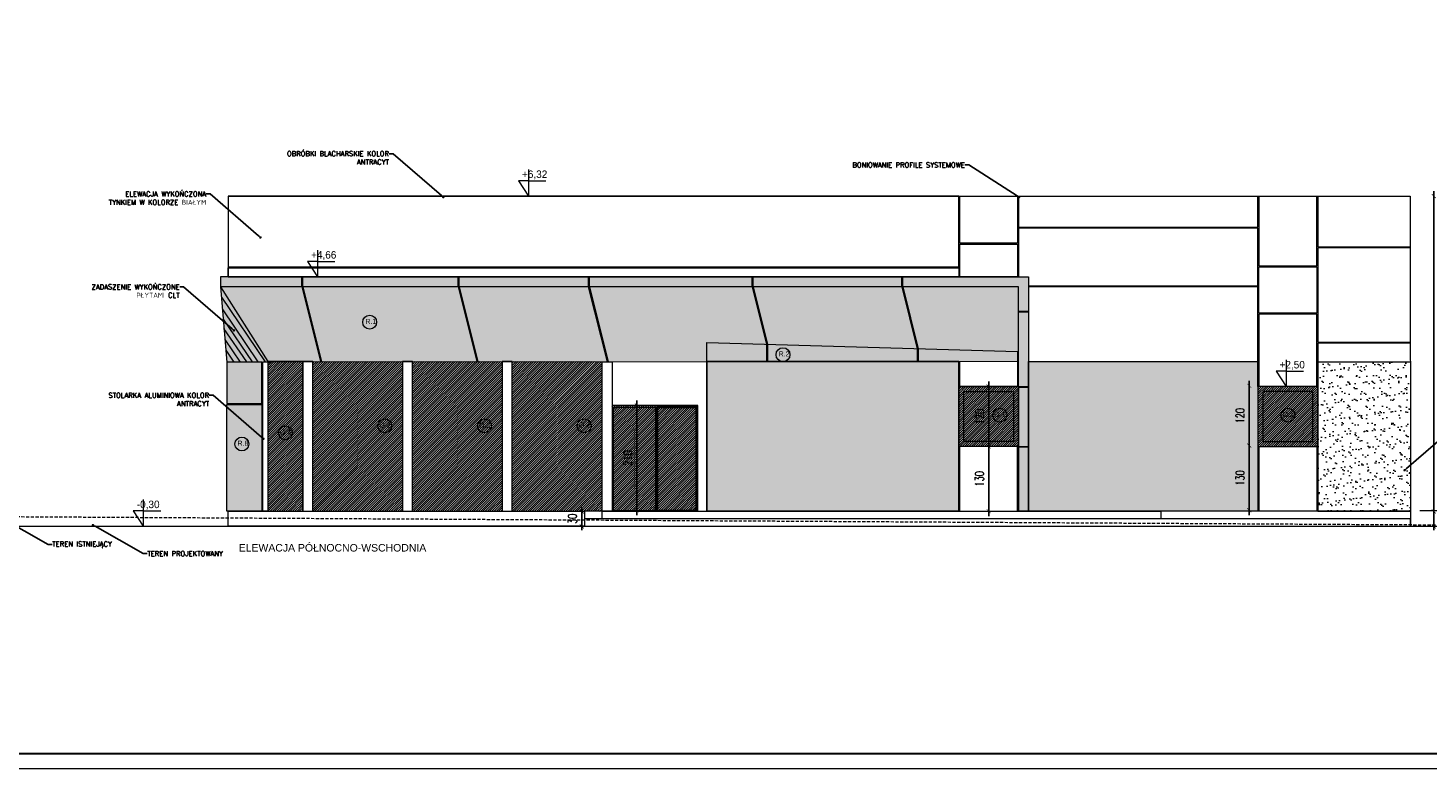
# Model space of a CAD drawing. Header units: millimetres. Extents: x -115268 to 140687, y -37779 to 24471.
# Tile 245 of 256: x 44469 to 47276, y 16630 to 18115. Entities that reach past the tile are written whole.
import ezdxf
from ezdxf import colors
from ezdxf.entities.mleader import LeaderData, LeaderLine
from ezdxf.math import Vec2, Vec3

# ---------------------------------------------------------------- set-up
doc = ezdxf.new("R2010")
doc.units = ezdxf.units.MM
doc.header["$PDMODE"] = 2
doc.header["$PDSIZE"] = 1
doc.linetypes.add('DASHED', pattern=[19.05, 12.7, -6.35])
doc.layers.get('0').update_dxf_attribs({"lineweight": 9})
for name, color, linetype, lineweight in [('A_CIENKA', 7, 'Continuous', 9), ('A_HATCH', 8, 'Continuous', 9), ('A_PRZERYW', 8, 'DASHED', 9), ('A_RAMKA', 7, 'Continuous', 9), ('A_WIDOK', 253, 'Continuous', 9), ('\x9dciany', 7, 'Continuous', 9)]:
    doc.layers.add(name, color=color, linetype=linetype, lineweight=lineweight)
doc.layers.add('A_WYMIAR', color=253, linetype='Continuous', lineweight=5, transparency=0.2)
doc.styles.add('Arial', font='arial.ttf')
doc.styles.add('romans 1-100', font='romans.shx', dxfattribs={"width": 0.7, "height": 17})
doc.dimstyles.new('___SKALA_1_100', dxfattribs={"dimscale": 10, "dimtxt": 17, "dimasz": 0.8, "dimexe": 2, "dimexo": 2, "dimgap": 1, "dimtad": 1, "dimdec": 4, "dimrnd": 0.5, "dimdsep": 46, "dimtxsty": 'romans 1-100', "dimblk": 'ARCHTICK', "dimcen": 0.1, "dimdle": 1, "dimse1": 1, "dimse2": 1, "dimadec": 0, "dimazin": 0, "dimtfac": 1, "dimtdec": 4, "dimtix": 1, "dimtmove": 0, "dimatfit": 3, "dimldrblk": 'ARCHTICK', "dimfxl": 6, "dimfxlon": 1, "dimtolj": 1, "dimarcsym": 0})
pattern_1 = [(37.5, (7244.197, 23232.45), (-0.800016, 24.470662), [0, -19.304, 0, -21.59, 0, -20.6375]), (7.5, (7244.197, 23232.45), (22.476164, 35.841255), [0, -10.414, 0, -17.399, 0, -6.6675]), (327.5, (7228.576, 23232.45), (39.549619, 0.071859), [0, -6.35, 0, -22.86, 0, -29.845]), (317.5, (7228.576, 23232.45), (38.177823, 11.146466), [0, -3.175, 0, -14.986, 0, -17.145])]
pattern_2 = [(45, (7244.197, 23232.4495), (-2.24506403, 2.24506403), [])]

# ---------------------------------------------------------------- blocks, each defined once
blk = doc.blocks.new('_Dot')
at = {"color": 0, "linetype": 'ByBlock', "lineweight": -2}
blk.add_line((-0.5, 0), (-1, 0), dxfattribs=at)
at = {"color": 0, "linetype": 'ByBlock', "const_width": 0.5}
blk.add_lwpolyline([(-0.25, 0, 1), (0.25, 0, 1)], format="xyb", close=True, dxfattribs=at)
blk = doc.blocks.new('_ArchTick')
at = {"color": 0, "linetype": 'ByBlock', "const_width": 0.15}
blk.add_lwpolyline([(-0.5, -0.5), (0.5, 0.5)], dxfattribs=at)
blk = doc.blocks.new('*D1265')
at = {"layer": 'A_WIDOK', "color": 0, "lineweight": -2, "transparency": 16777216}
blk.add_line((46395.1, 17286.1), (46395.1, 17136.3), dxfattribs=at)
at = {"layer": 'Defpoints', "color": 0, "transparency": 16777216}
for p in [(46395.1, 17276.1), (46395.1, 17146.3), (46395.1, 17146.3)]:
    blk.add_point(p, dxfattribs=at)
at = {"layer": 'A_WIDOK', "color": 0, "lineweight": -2, "transparency": 16777216, "xscale": 8, "yscale": 8, "zscale": 8}
for p, rotation in [((46395.1, 17276.1), 90), ((46395.1, 17146.3), 270)]:
    blk.add_blockref('_ArchTick', p, dxfattribs=dict(at, rotation=rotation))
at = {"layer": 'A_WIDOK', "color": 0, "transparency": 16777216, "insert": (46376.6, 17211.2), "char_height": 17, "attachment_point": 5, "rotation": 90, "style": 'romans 1-100'}
blk.add_mtext('\\A1;130', dxfattribs=at)
blk = doc.blocks.new('*D1266')
at = {"layer": 'A_WIDOK', "color": 0, "lineweight": -2, "transparency": 16777216}
blk.add_line((46395.1, 17266.1), (46395.1, 17406.1), dxfattribs=at)
at = {"layer": 'Defpoints', "color": 0, "transparency": 16777216}
for p in [(46395.1, 17396.1), (46395.1, 17396.1), (46395.1, 17276.1)]:
    blk.add_point(p, dxfattribs=at)
at = {"layer": 'A_WIDOK', "color": 0, "lineweight": -2, "transparency": 16777216, "xscale": 8, "yscale": 8, "zscale": 8}
for p, rotation in [((46395.1, 17396.1), 90), ((46395.1, 17276.1), 270)]:
    blk.add_blockref('_ArchTick', p, dxfattribs=dict(at, rotation=rotation))
at = {"layer": 'A_WIDOK', "color": 0, "transparency": 16777216, "insert": (46376.6, 17336.1), "char_height": 17, "attachment_point": 5, "rotation": 90, "style": 'romans 1-100'}
blk.add_mtext('\\A1;120', dxfattribs=at)
blk = doc.blocks.new('*D1273')
at = {"layer": 'A_WIDOK', "color": 0, "lineweight": -2, "transparency": 16777216}
blk.add_line((46917.6, 17287.9), (46917.6, 17138.1), dxfattribs=at)
at = {"layer": 'Defpoints', "color": 0, "transparency": 16777216}
for p in [(46917.6, 17277.9), (46917.6, 17148.1), (46917.6, 17148.1)]:
    blk.add_point(p, dxfattribs=at)
at = {"layer": 'A_WIDOK', "color": 0, "lineweight": -2, "transparency": 16777216, "xscale": 8, "yscale": 8, "zscale": 8}
for p, rotation in [((46917.6, 17277.9), 90), ((46917.6, 17148.1), 270)]:
    blk.add_blockref('_ArchTick', p, dxfattribs=dict(at, rotation=rotation))
at = {"layer": 'A_WIDOK', "color": 0, "transparency": 16777216, "insert": (46899.1, 17213), "char_height": 17, "attachment_point": 5, "rotation": 90, "style": 'romans 1-100'}
blk.add_mtext('\\A1;130', dxfattribs=at)
blk = doc.blocks.new('*D1274')
at = {"layer": 'A_WIDOK', "color": 0, "lineweight": -2, "transparency": 16777216}
blk.add_line((46917.6, 17267.9), (46917.6, 17407.8), dxfattribs=at)
at = {"layer": 'Defpoints', "color": 0, "transparency": 16777216}
for p in [(46917.6, 17397.8), (46917.6, 17397.8), (46917.6, 17277.9)]:
    blk.add_point(p, dxfattribs=at)
at = {"layer": 'A_WIDOK', "color": 0, "lineweight": -2, "transparency": 16777216, "xscale": 8, "yscale": 8, "zscale": 8}
for p, rotation in [((46917.6, 17397.8), 90), ((46917.6, 17277.9), 270)]:
    blk.add_blockref('_ArchTick', p, dxfattribs=dict(at, rotation=rotation))
at = {"layer": 'A_WIDOK', "color": 0, "transparency": 16777216, "insert": (46899.1, 17337.8), "char_height": 17, "attachment_point": 5, "rotation": 90, "style": 'romans 1-100'}
blk.add_mtext('\\A1;120', dxfattribs=at)
blk = doc.blocks.new('*D1073')
at = {"layer": 'A_WYMIAR', "color": 0, "lineweight": -2, "transparency": 16777216}
for p, q in [((45579.2, 17146.1), (45579.2, 17154.1)), ((45579.2, 17116.1), (45579.2, 17146.1)), ((45579.2, 17116.1), (45579.2, 17108.1))]:
    blk.add_line(p, q, dxfattribs=at)
at = {"layer": 'Defpoints', "color": 0, "transparency": 16777216}
for p in [(45579.2, 17146.1), (45585.1, 17146.1), (45585.1, 17116.1)]:
    blk.add_point(p, dxfattribs=at)
at = {"layer": 'A_WYMIAR', "color": 0, "lineweight": -2, "transparency": 16777216, "xscale": 8, "yscale": 8, "zscale": 8}
for p, rotation in [((45579.2, 17146.1), 270), ((45579.2, 17116.1), 90)]:
    blk.add_blockref('_ArchTick', p, dxfattribs=dict(at, rotation=rotation))
at = {"layer": 'A_WYMIAR', "color": 0, "transparency": 16777216, "insert": (45560.7, 17131.1), "char_height": 17, "attachment_point": 5, "rotation": 90, "style": 'romans 1-100'}
blk.add_mtext('\\A1;30', dxfattribs=at)
blk = doc.blocks.new('*D1074')
at = {"layer": 'A_WYMIAR', "color": 0, "lineweight": -2, "transparency": 16777216}
blk.add_line((45689.8, 17138.1), (45689.8, 17368.1), dxfattribs=at)
at = {"layer": 'Defpoints', "color": 0, "transparency": 16777216}
for p in [(45657.1, 17358.1), (45689.8, 17358.1), (45650, 17148.1)]:
    blk.add_point(p, dxfattribs=at)
at = {"layer": 'A_WYMIAR', "color": 0, "lineweight": -2, "transparency": 16777216, "xscale": 8, "yscale": 8, "zscale": 8}
for p, rotation in [((45689.8, 17358.1), 90), ((45689.8, 17148.1), 270)]:
    blk.add_blockref('_ArchTick', p, dxfattribs=dict(at, rotation=rotation))
at = {"layer": 'A_WYMIAR', "color": 0, "transparency": 16777216, "insert": (45671.3, 17253.1), "char_height": 17, "attachment_point": 5, "rotation": 90, "style": 'romans 1-100'}
blk.add_mtext('\\A1;210', dxfattribs=at)
blk = doc.blocks.new('*D1218')
at = {"layer": 'A_WYMIAR', "color": 0, "lineweight": -2, "ltscale": 0.5, "transparency": 16777216}
for p, q in [((47287.4, 17145.9), (47287.4, 17153.9)), ((47287.4, 17145.9), (47287.4, 17116.1)), ((47287.4, 17116.1), (47287.4, 17108.1))]:
    blk.add_line(p, q, dxfattribs=at)
at = {"layer": 'Defpoints', "color": 0, "ltscale": 0.5, "transparency": 16777216}
for p in [(47240.6, 17145.9), (47287.4, 17116.1), (47288.2, 17116.1)]:
    blk.add_point(p, dxfattribs=at)
at = {"layer": 'A_WYMIAR', "color": 0, "lineweight": -2, "ltscale": 0.5, "transparency": 16777216, "xscale": 8, "yscale": 8, "zscale": 8}
for p, rotation in [((47287.4, 17145.9), 270), ((47287.4, 17116.1), 90)]:
    blk.add_blockref('_ArchTick', p, dxfattribs=dict(at, rotation=rotation))
at = {"layer": 'A_WYMIAR', "color": 0, "ltscale": 0.5, "transparency": 16777216, "insert": (47305.9, 17131), "char_height": 17, "attachment_point": 5, "rotation": 270, "style": 'romans 1-100'}
blk.add_mtext('\\A1;30', dxfattribs=at)
blk = doc.blocks.new('*D1219')
at = {"layer": 'A_WYMIAR', "color": 0, "lineweight": -2, "ltscale": 0.5, "transparency": 16777216}
blk.add_line((47287.4, 17135.9), (47287.4, 17787.9), dxfattribs=at)
at = {"layer": 'Defpoints', "color": 0, "ltscale": 0.5, "transparency": 16777216}
for p in [(47287.4, 17777.9), (47287.4, 17777.9), (47240.6, 17145.9)]:
    blk.add_point(p, dxfattribs=at)
at = {"layer": 'A_WYMIAR', "color": 0, "lineweight": -2, "ltscale": 0.5, "transparency": 16777216, "xscale": 8, "yscale": 8, "zscale": 8}
for p, rotation in [((47287.4, 17777.9), 90), ((47287.4, 17145.9), 270)]:
    blk.add_blockref('_ArchTick', p, dxfattribs=dict(at, rotation=rotation))
at = {"layer": 'A_WYMIAR', "color": 0, "ltscale": 0.5, "transparency": 16777216, "insert": (47305.9, 17461.9), "char_height": 17, "attachment_point": 5, "rotation": 270, "style": 'romans 1-100'}
blk.add_mtext('\\A1;632', dxfattribs=at)

msp = doc.modelspace()

# ---------------------------------------------------------------- hatches: boundary and pattern name
at = {"layer": 'A_CIENKA', "transparency": 33554534}
h = msp.add_hatch(color=34, dxfattribs=at)
h.dxf.hatch_style = 1
h.paths.add_polyline_path([(44865.39642, 17469.37634), (44867.36968, 17444.74609), (44881.88244, 17444.98794)])
h.paths.add_polyline_path([(44863.67789, 17490.82703), (44865.39642, 17469.37634), (44881.88244, 17444.98794), (44894.61556, 17445.20014)])
h.paths.add_polyline_path([(44861.93876, 17512.53486), (44863.67789, 17490.82703), (44894.61556, 17445.20014), (44907.6201, 17445.41686)])
h.paths.add_polyline_path([(44860.43086, 17531.35651), (44861.93876, 17512.53486), (44907.6201, 17445.41686), (44918.77616, 17445.60278)])
h.paths.add_polyline_path([(44858.79973, 17551.71635), (44860.43086, 17531.35651), (44918.77616, 17445.60278), (44930.75277, 17445.80237)])
h.paths.add_polyline_path([(44856.91971, 17575.18269), (44858.79973, 17551.71635), (44930.75277, 17445.80237), (44939.72523, 17445.9519), (44944.83043, 17445.97969)])
h.paths.add_polyline_path([(44855.23509, 17596.21025), (44856.91971, 17575.18269), (44944.83043, 17445.97969), (44949.9257, 17446.00743), (44949.9257, 17446.05452)])
h.paths.add_polyline_path([(45020.23981, 17596.21053), (44855.23506, 17596.21053), (44855.23509, 17596.21025), (44949.92037, 17446.06297), (45019.94231, 17446.06297), (45039.94228, 17446.06294), (45057.71484, 17446.06253)])
h.paths.add_polyline_path([(45018.26071, 17616.21279), (44870.05947, 17616.21279), (44855.23491, 17616.21279), (44855.23488, 17596.21282), (44855.23506, 17596.21053), (45018.24355, 17596.21053)])
h.paths.add_polyline_path([(45333.20554, 17596.21053), (45020.23981, 17596.21053), (45057.71714, 17446.05332), (45219.94203, 17446.05151), (45219.94203, 17446.06265), (45239.942, 17446.06265), (45370.68153, 17446.05868)])
h.paths.add_polyline_path([(45331.20519, 17616.21279), (45020.26071, 17616.21279), (45020.24355, 17596.21053), (45331.20516, 17596.21053)])
h.paths.add_polyline_path([(45592.45291, 17596.21053), (45333.20554, 17596.21053), (45370.68374, 17446.04983), (45629.93182, 17446.04694)])
h.paths.add_polyline_path([(45592.51426, 17616.21279), (45333.20519, 17616.21279), (45333.20516, 17596.21205), (45333.20554, 17596.21053), (45592.51426, 17596.21053)])
h.paths.add_polyline_path([(45920.87442, 17596.21053), (45594.51426, 17596.21053), (45631.99315, 17446.04705), (45639.94144, 17446.04705), (45830.07084, 17446.04471), (45830.07084, 17446.12527), (45830.27052, 17446.12527), (45830.05813, 17484.25819), (45949.68274, 17480.7867)])
h.paths.add_polyline_path([(45949.75357, 17480.50291), (45949.68274, 17480.7867), (45830.05813, 17484.25819), (45830.27052, 17446.12527), (45949.75845, 17446.12527)])
h.paths.add_polyline_path([(46251.86061, 17472.01753), (45951.75354, 17480.7266), (45951.75845, 17446.12527), (46251.86056, 17446.12527)])
h.paths.add_polyline_path([(46220.86362, 17596.21053), (45922.93578, 17596.21053), (45951.75913, 17480.72644), (46251.86061, 17472.01753)])
h.paths.add_polyline_path([(46453.05726, 17466.17882), (46253.87519, 17471.95906), (46253.88073, 17446.12527), (46335.06821, 17446.12527), (46453.04005, 17446.1208)], flags=17)
h.paths.add_polyline_path([(46455.0579, 17596.21053), (46222.86361, 17596.21053), (46253.87519, 17471.95906), (46453.05726, 17466.17882), (46453.05726, 17396.12081), (46455.05761, 17396.12081)])
h.paths.add_polyline_path([(46475.23265, 17616.21279), (46222.87675, 17616.21279), (46222.8596, 17596.22661), (46222.86361, 17596.21053), (46455.0579, 17596.21053), (46455.05783, 17547.17029), (46475.23255, 17547.17029)])
h.paths.add_polyline_path([(46220.87675, 17616.21279), (45922.93578, 17616.21279), (45922.93578, 17596.21053), (46220.85959, 17596.21053)])
h.paths.add_polyline_path([(45920.93578, 17616.21279), (45594.51426, 17616.21279), (45594.51426, 17596.21053), (45920.93578, 17596.21053)])
h.paths.add_polyline_path([(46475.23255, 17545.22219), (46455.05782, 17545.22219), (46455.05761, 17396.12081), (46455.10793, 17396.12081), (46475.23233, 17396.09505)])
h.paths.add_polyline_path([(46475.23233, 17394.17027), (46455.10793, 17394.17027), (46455.10793, 17276.14679), (46475.23216, 17276.14679)])
h.paths.add_polyline_path([(46475.23216, 17274.77144), (46455.05744, 17274.77144), (46455.05725, 17146.3487), (46475.23198, 17146.3487)])
h.paths.add_polyline_path([(44937.68701, 17444.74599), (44867.36968, 17444.74599), (44867.36968, 17362.53203), (44937.68701, 17362.53203)])
h.paths.add_polyline_path([(44937.68701, 17360.53203), (44867.36968, 17360.53203), (44867.36968, 17146.12306), (44870.05928, 17146.12306), (44937.68701, 17146.12306)])
at = {"layer": '\x9dciany', "true_color": 0x636466, "transparency": 33554534}
h = msp.add_hatch(dxfattribs=at)
h.set_pattern_fill('ANSI31', color=251)
h.set_pattern_definition(pattern_2)
h.paths.add_polyline_path([(46945.00645, 17386.15521), (47045.11388, 17386.15521), (47045.11388, 17286.05753), (46945.00645, 17286.05753)])
h.paths.add_polyline_path([(46345.00729, 17386.09103), (46444.9988, 17386.09103), (46444.9988, 17286.0952), (46345.00729, 17286.0952)])
h.paths.add_polyline_path([(45731.91626, 17354.04659), (45807.91615, 17354.04659), (45807.91615, 17148.04912), (45731.91626, 17148.04912)], flags=17)
h.paths.add_polyline_path([(45641.91972, 17354.04831), (45727.91459, 17354.04831), (45727.91459, 17148.05107), (45641.91972, 17148.05107)], flags=16)
h.paths.add_polyline_path([(45639.94144, 17358.05332), (45811.9245, 17358.05332), (45811.9245, 17146.3487), (45809.9245, 17146.3487), (45809.9245, 17356.05344), (45729.92461, 17356.05344), (45729.92461, 17146.3487), (45639.94144, 17146.3487)])
h.paths.add_polyline_path([(45641.91972, 17354.04831), (45641.91972, 17148.05107), (45727.91459, 17148.05107), (45727.91459, 17354.04831)], flags=0)
h.paths.add_polyline_path([(45439.94172, 17446.04906), (45619.94147, 17446.04705), (45619.94147, 17146.3487), (45619.94147, 17146.23588), (45585.05847, 17146.23588), (45585.05847, 17146.12306), (45439.94172, 17146.12306)])
h.paths.add_polyline_path([(45239.942, 17446.05128), (45419.94175, 17446.04928), (45419.94175, 17146.12306), (45239.942, 17146.12306)])
h.paths.add_polyline_path([(45039.94228, 17446.05351), (45219.94203, 17446.05151), (45219.94203, 17146.12306), (45039.94228, 17146.12306)])
h.paths.add_polyline_path([(44959.92569, 17446.05441), (45019.94231, 17446.05374), (45019.94231, 17146.12306), (44959.92569, 17146.12306)])
h.paths.add_polyline_path([(44949.9257, 17445.9519), (44959.92569, 17445.9519), (44959.92569, 17146.12306), (44949.9257, 17146.12306)])
at = {"layer": '\x9dciany', "true_color": 0x136734}
h = msp.add_hatch(dxfattribs=at)
h.set_pattern_fill('AR-SAND', color=116, scale=0.5)
h.set_pattern_definition(pattern_1)
h.paths.add_polyline_path([(46475.2324, 17446.12604), (46935.06384, 17446.12604), (46935.06737, 17396.09429), (46935.07496, 17146.3585), (46475.2324, 17146.3585)])
h.paths.add_polyline_path([(45830.07084, 17446.12527), (46335.06821, 17446.12527), (46335.06821, 17146.3487), (45830.07084, 17146.3487)])
h = msp.add_hatch(dxfattribs=at)
h.set_pattern_fill('AR-SAND', color=116, scale=0.5)
h.set_pattern_definition(pattern_1)
h.paths.add_polyline_path([(47055.09635, 17445.78638), (47240.29564, 17445.78638), (47240.53439, 17146.37635), (47055.09635, 17146.37635)])
at = {"layer": '\x9dciany', "true_color": 0x636466, "transparency": 33554534}
h = msp.add_hatch(dxfattribs=at)
h.set_pattern_fill('ANSI31', color=251)
h.set_pattern_definition(pattern_2)
h.paths.add_polyline_path([(45641.91972, 17354.04831), (45727.91459, 17354.04831), (45727.91459, 17148.05107), (45641.91972, 17148.05107)])
h.paths.add_polyline_path([(46335.06821, 17396.12081), (46455.00713, 17396.12081), (46455.00713, 17394.17027), (46455.031, 17276.14679), (46335.06821, 17276.14679)])
h.paths.add_polyline_path([(46345.00729, 17286.0952), (46444.9988, 17286.0952), (46444.9988, 17386.09103), (46345.00729, 17386.09103)], flags=16)
at = {"layer": '\x9dciany', "transparency": 33554534}
h = msp.add_hatch(dxfattribs=at)
h.set_pattern_fill('ANSI31', color=253)
h.set_pattern_definition(pattern_2)
h.paths.add_polyline_path([(46935.07496, 17396.09429), (47055.05295, 17396.09429), (47055.05295, 17276.11845), (46935.07496, 17276.11845)])
h.paths.add_polyline_path([(46945.00645, 17286.05753), (47045.11388, 17286.05753), (47045.11388, 17386.15521), (46945.00645, 17386.15521)], flags=16)

# ---------------------------------------------------------------- linework, layer by layer
at = {"layer": 'A_CIENKA'}
for p, q in [((45472.43363, 17831.29302), (45472.43363, 17777.86488)), ((45472.43363, 17808.64796), (45452.43363, 17808.64796)), ((45452.43363, 17808.64796), (45472.43363, 17777.86488)), ((45472.43363, 17808.64796), (45507.34403, 17808.64796)), ((44870.05947, 17777.86488), (47240.05616, 17777.86488)), ((47240.05616, 17777.86488), (47240.55736, 17117.56616)), ((45049.52865, 17669.64094), (45049.52865, 17616.21279)), ((45049.52865, 17646.99587), (45029.52865, 17646.99587)), ((45029.52865, 17646.99587), (45049.52865, 17616.21279)), ((45049.52865, 17646.99587), (45084.43905, 17646.99587)), ((44855.23491, 17616.21279), (44855.23488, 17596.21282)), ((44870.05947, 17616.21279), (44855.23491, 17616.21279)), ((45018.24355, 17596.21225), (45018.26071, 17616.21256)), ((45020.24355, 17596.21053), (45020.26071, 17616.21085)), ((45331.20516, 17596.21214), (45331.20519, 17616.21213)), ((45333.20516, 17596.21214), (45333.20519, 17616.21213)), ((45592.51426, 17596.21053), (45592.51426, 17616.21279)), ((45594.51426, 17596.21053), (45594.51426, 17616.21279)), ((45920.93578, 17596.21053), (45920.93578, 17616.21279)), ((45922.93578, 17596.21053), (45922.93578, 17616.21279)), ((46220.85959, 17596.21087), (46220.87675, 17616.21085)), ((46222.85959, 17596.21053), (46222.87675, 17616.20913)), ((44855.23488, 17596.21282), (44867.36968, 17444.74609)), ((44857.03889, 17575.00753), (44944.83442, 17445.97383)), ((45018.29925, 17595.72656), (45055.65578, 17446.05334)), ((45020.23973, 17596.21087), (45057.71714, 17446.05332)), ((45331.26507, 17595.72622), (45368.62238, 17446.04985)), ((45333.20554, 17596.21053), (45370.68374, 17446.04983)), ((45592.45291, 17596.21053), (45630.04332, 17445.60023)), ((45594.51426, 17596.21053), (45631.98379, 17446.08455)), ((45920.9953, 17595.72622), (45949.81866, 17480.24212)), ((45922.93578, 17596.21053), (45951.75913, 17480.72644)), ((46220.86362, 17596.21053), (46251.8752, 17471.95906)), ((46222.86361, 17596.21053), (46253.87519, 17471.95906)), ((44930.75277, 17445.80237), (44858.79975, 17551.71632)), ((44860.43088, 17531.35648), (44918.77616, 17445.60278)), ((44907.6201, 17445.41686), (44861.93878, 17512.53484)), ((44863.79711, 17490.6512), (44894.61556, 17445.20014)), ((44865.39642, 17469.37634), (44881.88244, 17444.98794)), ((45949.75354, 17480.72632), (45949.75846, 17446.0612)), ((45951.75354, 17480.7266), (45951.75846, 17446.06148)), ((46251.86061, 17472.01753), (46251.86056, 17446.12829)), ((46253.87519, 17471.95906), (46253.88073, 17446.12623)), ((44867.36968, 17444.74609), (44939.72523, 17445.9519)), ((46991.24422, 17449.52244), (46991.24422, 17396.09429)), ((46991.24422, 17426.87737), (46971.24422, 17426.87737)), ((46971.24422, 17426.87737), (46991.24422, 17396.09429)), ((46991.24422, 17426.87737), (47026.15462, 17426.87737)), ((46935.06737, 17276.11845), (46935.07496, 17146.3585)), ((46937.05658, 17276.0774), (46937.05325, 17146.35862)), ((47053.05642, 17276.11845), (47053.05623, 17146.12004)), ((44700.11805, 17169.5503), (44700.11805, 17116.12215)), ((44700.11805, 17146.90523), (44680.11805, 17146.90523)), ((44680.11805, 17146.90523), (44700.11805, 17116.12215)), ((44700.11805, 17146.90523), (44735.02844, 17146.90523)), ((45619.94147, 17146.3487), (45585.05847, 17146.12306)), ((47055.09635, 17146.37635), (46935.07496, 17146.3585)), ((47259.56661, 17147.95357), (47415.67766, 17147.95357)), ((44322.30594, 17116.12215), (47808.12011, 17116.12215))]:
    msp.add_line(p, q, dxfattribs=at)
at = {"layer": 'A_CIENKA', "color": 8}
msp.add_line((44870.05947, 17777.86488), (47240.05616, 17777.86488), dxfattribs=at)
at = {"layer": 'A_CIENKA'}
for points in [[(44142.30594, 19599.72918), (48342.30594, 19599.72918), (48342.30594, 16629.72918), (44142.30594, 16629.72918), (44142.30594, 19599.72918)], [(46455.05725, 17777.86488), (46455.05725, 17715.37218), (46935.05324, 17715.37218), (46935.05324, 17777.86488)], [(46937.05658, 17777.86488), (46937.05658, 17638.12003), (47053.05308, 17638.12003), (47053.05308, 17777.86488)], [(47055.05642, 17777.86488), (47055.05642, 17676.25804), (47240.11118, 17676.25584)], [(44870.05947, 17746.12294), (44870.05947, 17616.21279), (46475.23265, 17616.21279), (46475.23198, 17146.34751), (46455.05725, 17146.34751), (46455.0579, 17596.21053), (44855.23491, 17596.21053), (44949.9257, 17446.05452), (45830.27097, 17446.04471), (45830.05813, 17484.25819), (46453.05726, 17466.17882), (46453.04005, 17446.1208), (45829.92447, 17446.0447)], [(46475.23265, 17597.99207), (46935.05658, 17597.99207), (46935.05324, 17713.3715), (46455.05391, 17713.35007), (46455.23268, 17616.21053)], [(47240.11175, 17674.25778), (47055.05642, 17674.27594), (47055.05642, 17485.25231), (47240.26406, 17485.39999)], [(46935.06737, 17396.09429), (46935.05324, 17595.99141), (46475.23265, 17595.99141)], [(47053.05642, 17396.11995), (47053.05663, 17541.1199), (46937.05324, 17541.11835), (46937.05658, 17396.12012)], [(46453.05726, 17466.17882), (46453.05726, 17396.12081), (46337.05742, 17396.12081), (46337.05742, 17446.10664)], [(47240.26405, 17483.25204), (47055.05308, 17483.2506), (47055.05295, 17396.09429), (47055.05642, 17276.11999), (47055.04882, 17146.12523), (47240.535, 17145.60662)]]:
    msp.add_lwpolyline(points, dxfattribs=at)
for points in [[(46335.05742, 17777.86488), (44870.05947, 17777.86488), (44870.05947, 17636.12298), (46335.05742, 17636.12298)], [(46337.05742, 17777.86488), (46453.05726, 17777.86488), (46453.05726, 17683.56746), (46337.05742, 17683.56746)], [(46337.05408, 17681.56592), (46453.05726, 17681.56592), (46453.05726, 17616.21279), (46337.05408, 17616.21279)], [(44870.05947, 17634.12298), (46335.05742, 17634.12298), (46335.05742, 17616.21279), (44870.05947, 17616.21279)], [(46937.05324, 17636.07727), (47053.05308, 17636.07727), (47053.05308, 17543.11819), (46937.05324, 17543.11819)], [(46455.21356, 17547.17029), (46475.21278, 17547.17029), (46475.21278, 17545.22219), (46455.21356, 17545.22219)], [(44867.36968, 17362.53203), (44937.68701, 17362.53203), (44937.68701, 17444.74599), (44867.36968, 17444.74599)], [(44939.72523, 17445.9519), (44949.9257, 17446.00743), (44949.9257, 17146.17858), (44939.72523, 17146.12305)], [(45019.94231, 17446.06297), (44949.9257, 17446.06297), (44949.9257, 17146.12305), (45019.94231, 17146.12305)], [(45039.94228, 17446.06294), (45019.94231, 17446.06294), (45019.94231, 17146.12295), (45039.94228, 17146.12295)], [(45239.942, 17446.06265), (45219.94203, 17446.06265), (45219.94203, 17146.12266), (45239.942, 17146.12266)], [(45439.94172, 17446.04906), (45419.94175, 17446.04906), (45419.94175, 17146.12238), (45439.94172, 17146.12238)], [(45619.94147, 17446.04705), (45639.94144, 17446.04705), (45639.94144, 17146.3487), (45619.94147, 17146.3487)], [(45830.07084, 17446.12527), (46335.06821, 17446.12527), (46335.06821, 17146.34771), (45830.07084, 17146.34771)], [(46475.2324, 17446.12604), (46935.07496, 17446.12604), (46935.07496, 17146.3585), (46475.2324, 17146.3585)], [(47055.09635, 17445.78638), (47240.55736, 17445.78638), (47240.55736, 17146.37635), (47055.09635, 17146.37635)], [(46335.06821, 17396.12081), (46455.10793, 17396.12081), (46455.10793, 17276.14679), (46335.06821, 17276.14679)], [(46444.9988, 17286.0952), (46345.00729, 17286.0952), (46345.00729, 17386.09103), (46444.9988, 17386.09103)], [(46455.00713, 17396.09515), (46475.1539, 17396.09515), (46475.1539, 17394.17027), (46455.00713, 17394.17027)], [(47055.05295, 17396.09429), (46935.06737, 17396.09429), (46935.06737, 17276.11845), (47055.05295, 17276.11845)], [(47045.11388, 17386.15521), (46945.00645, 17386.15521), (46945.00645, 17286.05753), (47045.11388, 17286.05753)], [(44867.36968, 17360.53203), (44937.68701, 17360.53203), (44937.68701, 17146.12306), (44867.36968, 17146.12306)], [(45811.9245, 17358.05332), (45639.94144, 17358.05332), (45639.94144, 17146.3487), (45811.9245, 17146.3487)], [(45641.91972, 17148.05107), (45727.91459, 17148.05107), (45727.91459, 17354.04831), (45641.91972, 17354.04831)], [(45809.9245, 17146.34846), (45729.92461, 17146.34846), (45729.92461, 17356.05344), (45809.9245, 17356.05344)], [(45731.91626, 17354.04659), (45807.91615, 17354.04659), (45807.91615, 17148.04912), (45731.91626, 17148.04912)], [(46337.05408, 17276.07825), (46335.06821, 17276.07825), (46335.06821, 17146.34771), (46337.05408, 17146.34771)], [(46453.05726, 17276.12085), (46455.05391, 17276.12085), (46455.05391, 17146.34754), (46453.05726, 17146.34754)], [(46455.10793, 17276.14679), (46475.10737, 17276.14679), (46475.10737, 17274.77144), (46455.10793, 17274.77144)], [(44870.05928, 17146.12306), (45585.05847, 17146.12306), (45585.05847, 17116.12215), (44870.05928, 17116.12215)], [(47240.55736, 17131.37636), (45585.05847, 17131.37636), (45585.05847, 17116.12215), (47240.55736, 17116.12215)], [(45619.94147, 17146.3487), (46740.49959, 17146.3487), (46740.49959, 17131.37707), (45619.94147, 17131.37707)]]:
    msp.add_lwpolyline(points, close=True, dxfattribs=at)
at = {"layer": 'A_CIENKA', "color": 1, "ltscale": 10}
msp.add_circle((44897.90568, 17281.01737), 13.90315, dxfattribs=at)
at = {"layer": 'A_HATCH'}
msp.add_lwpolyline([(44322.30594, 17116.12215), (47808.12011, 17116.12215), (47808.12011, 16660.50838), (44322.30594, 16660.50838)], close=True, dxfattribs=at)
at = {"layer": 'A_PRZERYW', "ltscale": 0.5}
msp.add_line((44322.30594, 17136.21292), (47808.12011, 17116.12215), dxfattribs=at)
at = {"layer": 'A_RAMKA'}
msp.add_lwpolyline([(44322.30594, 19569.72918), (48308.12011, 19569.72918), (48308.12011, 16659.72918), (44322.30594, 16659.72918)], close=True, dxfattribs=at)
at = {"layer": 'A_WYMIAR', "color": 1, "ltscale": 10}
for centre in [(45154.09148, 17525.25315), (45982.74954, 17460.02841)]:
    msp.add_circle(centre, 13.90315, dxfattribs=at)
at = {"layer": 'A_WYMIAR', "ltscale": 10}
for centre in [(46417.35855, 17338.76151), (46995.19803, 17338.88196), (45184.24215, 17317.3899), (45384.24187, 17317.3903), (45584.24159, 17317.61594), (44985.10394, 17303.23093)]:
    msp.add_circle(centre, 13.90315, dxfattribs=at)
at = {"layer": '\x9dciany', "color": 8}
for points in [[(46335.06821, 17446.12527), (45830.07084, 17446.12527), (45830.07084, 17146.3487), (46335.06821, 17146.3487)], [(46475.2324, 17446.12604), (46935.07496, 17446.12604), (46935.07496, 17146.3585), (46475.2324, 17146.3585)]]:
    msp.add_lwpolyline(points, close=True, dxfattribs=at)

# ---------------------------------------------------------------- texts
at = {"color": 0, "insert": (44879.52394, 17080.57587), "char_height": 15, "width": 400, "attachment_point": 1, "style": 'Arial'}
msp.add_mtext('\\pxqc;ELEWACJA PÓŁNOCNO-WSCHODNIA', dxfattribs=at)
at = {"layer": 'A_CIENKA', "char_height": 15, "attachment_point": 1}
for s, width, heights, insert in [('+6,32', 104.1528188, [0], (45459.44539, 17829.26368)), ('+4,66', 48.770906, [0], (45036.54041, 17667.6116)), ('+2,50', 104.1528188, [0], (46978.25598, 17447.4931)), ('-0,30', 48.770906, [48.77091], (44687.1298, 17167.52096))]:
    msp.add_mtext_dynamic_manual_height_columns(s, width=width, gutter_width=17.5, heights=heights, dxfattribs=dict(at, insert=insert))
at = {"layer": 'A_CIENKA', "color": 1, "insert": (44889.19614, 17287.60173), "char_height": 10, "attachment_point": 1, "style": 'Arial'}
msp.add_mtext_dynamic_manual_height_columns('R.8', width=473.6976626, gutter_width=1.25, heights=[9.22219], dxfattribs=at)
at = {"layer": 'A_HATCH', "color": 1, "char_height": 10, "attachment_point": 1, "style": 'Arial'}
for s, insert in [('R.1', (45145.38194, 17531.83751)), ('R.2', (45974.04, 17466.61278))]:
    msp.add_mtext_dynamic_manual_height_columns(s, width=473.6976626, gutter_width=1.25, heights=[9.22219], dxfattribs=dict(at, insert=insert))
at = {"layer": 'A_HATCH', "char_height": 10, "attachment_point": 1, "style": 'Arial'}
for s, insert in [('O.2', (45173.28893, 17323.97426)), ('O.2', (45373.28865, 17323.97467)), ('O.2', (45573.28837, 17324.20031)), ('O.1', (46406.40533, 17345.34588)), ('O.1', (46984.24481, 17345.46632)), ('O.4', (44974.15071, 17309.81529))]:
    msp.add_mtext_dynamic_manual_height_columns(s, width=473.6976626, gutter_width=1.25, heights=[9.22219], dxfattribs=dict(at, insert=insert))

# ---------------------------------------------------------------- dimensions: what is measured, and where the dimension line sits
at = {"layer": 'A_WIDOK', "color": 0}
for base, p1, p2, picture, middle in [((46395.08807, 17396.12081), (46395.08807, 17276.14679), (46395.08807, 17396.12081), '*D1266', (46376.58807, 17336.1338)), ((46917.64594, 17397.82722), (46917.64594, 17277.8532), (46917.64594, 17397.82722), '*D1274', (46899.14594, 17337.84021))]:
    dim = msp.add_linear_dim(base=base, p1=p1, p2=p2, angle=90, dimstyle='___SKALA_1_100', override={"dimtmove": 1}, dxfattribs=at)
    dim.commit()
    dim.dimension.update_dxf_attribs({"geometry": picture, "text_midpoint": middle})
for base, p1, p2, picture, middle in [((46395.08807, 17146.3487), (46395.08807, 17276.14679), (46395.08807, 17146.3487), '*D1265', (46376.58807, 17211.24775)), ((46917.64594, 17148.05512), (46917.64594, 17277.8532), (46917.64594, 17148.05512), '*D1273', (46899.14594, 17212.95416))]:
    dim = msp.add_linear_dim(base=base, p1=p1, p2=p2, angle=90, dimstyle='___SKALA_1_100', dxfattribs=at)
    dim.commit()
    dim.dimension.update_dxf_attribs({"geometry": picture, "text_midpoint": middle})
at = {"layer": 'A_WYMIAR', "ltscale": 0.5}
for base, p2, picture, middle in [((47287.44288, 17777.86488), (47287.44288, 17777.86488), '*D1219', (47305.94288, 17461.87061)), ((47287.44288, 17116.12215), (47288.24995, 17116.12215), '*D1218', (47305.94288, 17130.99925))]:
    dim = msp.add_linear_dim(base=base, p1=(47240.55736, 17145.87635), p2=p2, angle=90, dimstyle='___SKALA_1_100', dxfattribs=at)
    dim.commit()
    dim.dimension.update_dxf_attribs({"geometry": picture, "text_midpoint": middle})
at = {"layer": 'A_WYMIAR'}
for base, p1, p2, picture, middle in [((45689.772437, 17358.053317), (45650.003537, 17148.051071), (45657.058364, 17358.053317), '*D1074', (45671.272437, 17253.052194)), ((45579.18975, 17146.12306), (45585.05847, 17116.12215), (45585.05847, 17146.12306), '*D1073', (45560.68975, 17131.12261))]:
    dim = msp.add_linear_dim(base=base, p1=p1, p2=p2, angle=90, dimstyle='___SKALA_1_100', dxfattribs=at)
    dim.commit()
    dim.dimension.update_dxf_attribs({"geometry": picture, "text_midpoint": middle})

# ---------------------------------------------------------------- leaders
at = {"layer": 'A_CIENKA'}
ml = msp.add_multileader_mtext('Standard', dxfattribs=at)
ml.set_content('{\\Fromans.shx;OBRÓBKI BLACHARSKIE KOLOR ANTRACYT}', color=256)
ml.set_leader_properties()
ml.set_arrow_properties(name='DOT')
ml.build(insert=Vec2(0, 0))
ml.multileader.update_dxf_attribs({"arrow_head_size": 5})
ctx = ml.context
ctx.base_point, ctx.char_height, ctx.arrow_head_size, ctx.landing_gap_size, ctx.plane_origin = Vec3(44964.1028, 17862.88895), 10, 5, 0.09, Vec3(45040.52941, 17696.90186)
ctx.text_align_type = 2
notes = []
notes.append((ctx, [(0, (1, 1, 0), (45200.85423, 17862.88895), (-1, 0), 8, [(0, [(45301.63584, 17775.7685)], 0, [])])]))
ctx.mtext.insert, ctx.mtext.width, ctx.mtext.alignment, ctx.mtext.flow_direction = Vec3(45192.76423, 17867.88895), 239.2869378, 3, 5
ml = msp.add_multileader_mtext('Standard', dxfattribs=at)
ml.set_content('{\\Fromans.shx;BONIOWANIE PROFILE SYSTEMOWE}', color=256)
ml.set_leader_properties()
ml.set_arrow_properties(name='DOT')
ml.build(insert=Vec2(0, 0))
ml.multileader.update_dxf_attribs({"arrow_head_size": 5})
ctx = ml.context
ctx.base_point, ctx.char_height, ctx.arrow_head_size, ctx.landing_gap_size, ctx.plane_origin = Vec3(46191.50947, 17840.29956), 10, 5, 0.09, Vec3(46195.07894, 17674.36248)
ctx.text_align_type = 2
notes.append((ctx, [(0, (1, 1, 0), (46355.40376, 17840.29956), (-1, 0), 8, [(0, [(46456.18537, 17775.86492)], 0, [])])]))
ctx.mtext.insert, ctx.mtext.width, ctx.mtext.alignment, ctx.mtext.flow_direction = Vec3(46347.31376, 17845.29956), 239.2869378, 3, 5
ml = msp.add_multileader_mtext('Standard', dxfattribs=at)
ml.set_content('{\\Fromans|c238;ELEWACJA WYKOŃCZONA TYNKIEM W KOLORZE BIAŁYM}', color=256)
ml.set_leader_properties()
ml.set_arrow_properties(name='DOT')
ml.build(insert=Vec2(0, 0))
ml.multileader.update_dxf_attribs({"arrow_head_size": 5})
ctx = ml.context
ctx.base_point, ctx.char_height, ctx.arrow_head_size, ctx.landing_gap_size, ctx.plane_origin = Vec3(44607.52058, 17782.08299), 10, 5, 0.09, Vec3(44673.94719, 17616.0959)
ctx.text_align_type = 2
notes.append((ctx, [(1, (1, 1, 0), (44834.27201, 17782.08299), (-1, 0), 8, [(0, [(44935.05362, 17694.96254)], 0, [])])]))
ctx.mtext.insert, ctx.mtext.width, ctx.mtext.alignment, ctx.mtext.flow_direction = Vec3(44826.18201, 17787.08299), 239.2869378, 3, 5
ml = msp.add_multileader_mtext('Standard', dxfattribs=at)
ml.set_content('{\\Fromans|c238;ZADASZENIE WYKOŃCZONE PŁYTAMI CLT}', color=256)
ml.set_leader_properties()
ml.set_arrow_properties(name='DOT')
ml.build(insert=Vec2(0, 0))
ml.multileader.update_dxf_attribs({"arrow_head_size": 5})
ctx = ml.context
ctx.base_point, ctx.char_height, ctx.arrow_head_size, ctx.landing_gap_size, ctx.plane_origin = Vec3(44576.7559, 17595.88491), 10, 5, 0.09, Vec3(44620.80156, 17429.89783)
ctx.text_align_type = 2
notes.append((ctx, [(1, (1, 1, 0), (44781.12638, 17595.88491), (-1, 0), 8, [(0, [(44881.90798, 17508.76446)], 0, [])])]))
ctx.mtext.insert, ctx.mtext.width, ctx.mtext.alignment, ctx.mtext.flow_direction = Vec3(44773.03638, 17600.88491), 239.2869378, 3, 5
ml = msp.add_multileader_mtext('Standard', dxfattribs=at)
ml.set_content('{\\Fromans.shx;STOLARKA ALUMINIOWA KOLOR ANTRACYT}', color=256)
ml.set_leader_properties()
ml.set_arrow_properties(name='DOT')
ml.build(insert=Vec2(0, 0))
ml.multileader.update_dxf_attribs({"arrow_head_size": 5})
ctx = ml.context
ctx.base_point, ctx.char_height, ctx.arrow_head_size, ctx.landing_gap_size, ctx.plane_origin = Vec3(44605.81251, 17378.69657), 10, 5, 0.09, Vec3(44679.85817, 17212.70949)
ctx.text_align_type = 2
notes.append((ctx, [(0, (1, 1, 0), (44840.18299, 17378.69657), (-1, 0), 8, [(0, [(44940.96459, 17291.57612)], 0, [])])]))
ctx.mtext.insert, ctx.mtext.width, ctx.mtext.alignment, ctx.mtext.flow_direction = Vec3(44832.09299, 17383.69657), 239.2869378, 3, 5
ml = msp.add_multileader_mtext('Standard', dxfattribs=at)
ml.set_content('{\\Fromans.shx;ZIELONA ŚCIANA RUSZT SYSTEMOWY}', color=256)
ml.set_leader_properties()
ml.set_arrow_properties(name='DOT')
ml.build(insert=Vec2(0, 0))
ml.multileader.update_dxf_attribs({"arrow_head_size": 5})
ctx = ml.context
ctx.base_point, ctx.char_height, ctx.arrow_head_size, ctx.landing_gap_size, ctx.plane_origin = Vec3(47337.99167, 17315.6354), 10, 5, 0.09, Vec3(47304.89447, 17149.64832)
notes.append((ctx, [(0, (1, 1, 0), (47329.99167, 17315.6354), (1, 0), 8, [(0, [(47229.03651, 17228.51495)], 0, [])])]))
ctx.mtext.insert, ctx.mtext.width, ctx.mtext.flow_direction = Vec3(47338.08167, 17320.6354), 239.2869378, 5
ml = msp.add_multileader_mtext('Standard', dxfattribs=at)
ml.set_content('{\\Fromans.shx;TEREN ISTNIEJĄCY}', color=256)
ml.set_leader_properties()
ml.set_arrow_properties(name='DOT')
ml.build(insert=Vec2(0, 0))
ml.multileader.update_dxf_attribs({"arrow_head_size": 5})
ctx = ml.context
ctx.base_point, ctx.char_height, ctx.arrow_head_size, ctx.landing_gap_size, ctx.plane_origin = Vec3(44517.47304, 17079.47167), 10, 5, 0.09, Vec3(44484.37584, 16913.83458)
notes.append((ctx, [(0, (1, 1, 0), (44509.47304, 17079.47167), (1, 0), 8, [(0, [(44408.58557, 17136.67842)], 0, [])])]))
ctx.mtext.insert, ctx.mtext.width, ctx.mtext.flow_direction = Vec3(44517.56304, 17085.42167), 239.2869378, 5
ml = msp.add_multileader_mtext('Standard', dxfattribs=at)
ml.set_content('{\\Fromans.shx;TEREN PROJEKTOWANY}', color=256)
ml.set_leader_properties()
ml.set_arrow_properties(name='DOT')
ml.build(insert=Vec2(0, 0))
ml.multileader.update_dxf_attribs({"arrow_head_size": 5})
ctx = ml.context
ctx.base_point, ctx.char_height, ctx.arrow_head_size, ctx.landing_gap_size, ctx.plane_origin = Vec3(44708.19468, 17061.32772), 10, 5, 0.09, Vec3(44675.09747, 16895.69064)
notes.append((ctx, [(0, (1, 1, 0), (44700.19468, 17061.32772), (1, 0), 8, [(0, [(44599.30721, 17118.53447)], 0, [])])]))
ctx.mtext.insert, ctx.mtext.width, ctx.mtext.flow_direction = Vec3(44708.28468, 17066.32772), 239.2869378, 5
for ctx, leaders in notes:
    for number, flags, end, landing, length, lines in leaders:
        leader = LeaderData()
        leader.index, (leader.has_last_leader_line, leader.has_dogleg_vector, leader.attachment_direction) = number, flags
        leader.last_leader_point, leader.dogleg_vector, leader.dogleg_length = Vec3(end), Vec3(landing), length
        for number, points, colour, breaks in lines:
            line = LeaderLine()
            line.index, line.vertices, line.color, line.breaks = number, Vec3.list(points), colors.encode_raw_color(colour), breaks
            leader.lines.append(line)
        ctx.leaders.append(leader)

doc.saveas('drawing.dxf')
